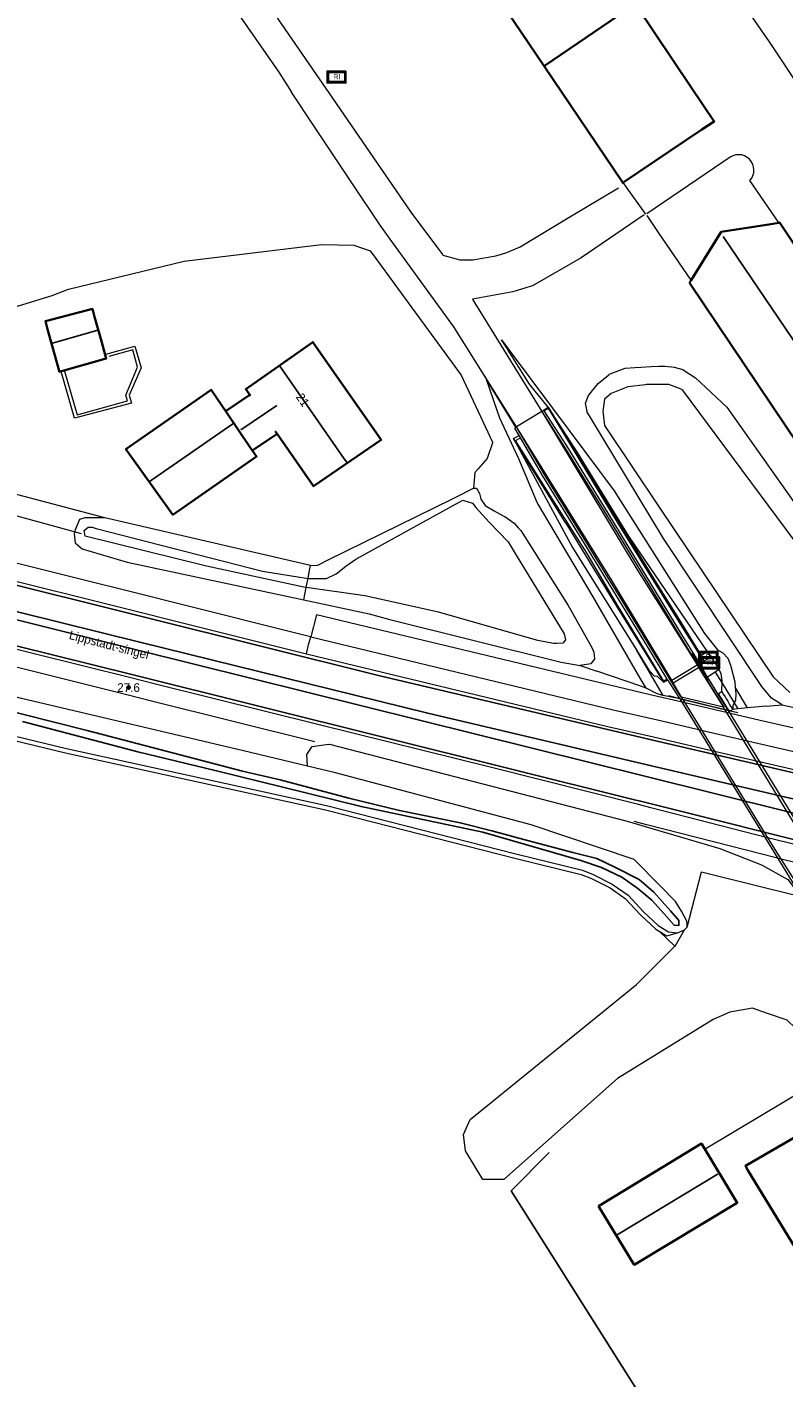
# Model space of a CAD drawing. Header units: metres. Extents: x 169249 to 194689, y 406250 to 412203.
# Tile 72 of 256: x 172276 to 172362, y 406529 to 406684. Entities that reach past the tile are written whole.
import ezdxf
from ezdxf.enums import TextEntityAlignment as Align

# ---------------------------------------------------------------- set-up
doc = ezdxf.new("R2010")
doc.units = ezdxf.units.M
doc.linetypes.add('BGT_NLCS_N264$0$AM-AS', pattern=[16, 10, -2, 2, -2])
doc.layers.get('0').update_dxf_attribs({"linetype": 'CONTINUOUS'})
for name, color, linetype, lineweight in [('BGT_NLCS_N264$0$B-WE-AM-AS_KUNSTWERK_DUIKER-GV', 252, 'BGT_NLCS_N264$0$AM-AS', 18), ('BGT_NLCS_N264$0$B-WE-BV-LEUNING-G', 252, 'BGT_NLCS_N264$0$BV-LEUNING', 18), ('BGT_NLCS_N264$0$B-WE-GW-TALUD_KRUIN-G', 252, 'CONTINUOUS', 18), ('BGT_NLCS_N264$0$B-WE-GW-TALUD_TEEN-G', 252, 'CONTINUOUS', 18), ('BGT_NLCS_N264$0$B-WE-GW-WATERGANG_INSTEEK-G', 252, 'CONTINUOUS', 18), ('BGT_NLCS_N264$0$B-WE-GW-WATERGANG_SLOOT_BODEM-G', 252, 'CONTINUOUS', 18), ('BGT_NLCS_N264$0$B-WE-GW-WATERGANG_WATERLIJN-G', 252, 'CONTINUOUS', 18), ('BGT_NLCS_N264$0$B-WE-IE-TERREINAFSCHEIDING_KUNSTMATIG_HEKWERK-G', 252, 'BGT_NLCS_N264$0$IE-TERREINAFSCHEIDING-KUNSTMATIG', 18), ('BGT_NLCS_N264$0$B-WE-IE-TERREINAFSCHEIDING_KUNSTMATIG_MUUR-G', 252, 'BGT_NLCS_N264$0$IE-TERREINAFSCHEIDING-KUNSTMATIG-DICHT', 18), ('BGT_NLCS_N264$0$B-WE-IE-TERREINAFSCHEIDING_KUNSTMATIG_MUUR-GV', 252, 'BGT_NLCS_N264$0$IE-TERREINAFSCHEIDING-KUNSTMATIG-DICHT', 18), ('BGT_NLCS_N264$0$B-WE-KW-KUNSTWERK_TUNNEL-G', 252, 'CONTINUOUS', 18), ('BGT_NLCS_N264$0$B-WE-OG-TOPOGRAFIE_BEBOUWING-G', 252, 'CONTINUOUS', 35), ('BGT_NLCS_N264$0$B-WE-OG-TOPOGRAFIE_CULTUURSCHEIDING-G', 252, 'CONTINUOUS', 18), ('BGT_NLCS_N264$0$B-WE-OG-TOPOGRAFIE_TERREIN_GROEN_BOS-GV', 252, 'CONTINUOUS', 18), ('BGT_NLCS_N264$0$B-WE-OG-TOPOGRAFIE_WATER-GV', 252, 'CONTINUOUS', 18), ('BGT_NLCS_N264$0$B-WE-OG-TOPOGRAFIE_WEG_BERM-GV', 252, 'CONTINUOUS', 18), ('BGT_NLCS_N264$0$B-WE-OG-TOPOGRAFIE_WEG_RIJWIELPAD-G', 252, 'CONTINUOUS', 18), ('BGT_NLCS_N264$0$B-WE-OG-TOPOGRAFIE_WEG_RIJWIELPAD-GV', 252, 'CONTINUOUS', 18), ('BGT_NLCS_N264$0$B-WE-OG-TOPOGRAFIE_WEG_VERHARD-G', 252, 'CONTINUOUS', 18), ('X-XX-AL-REFERENTIE-G', 7, 'CONTINUOUS', 18)]:
    doc.layers.add(name, color=color, linetype=linetype, lineweight=lineweight)
for name, color, linetype in [('BGT_NLCS_N264$0$B-WE-IE-MEUBILAIR_WEGMEUBILAIR-S', 252, 'CONTINUOUS'), ('BGT_NLCS_N264$0$B-WE-IE-TERREINAFSCHEIDING_KUNSTMATIG_HEKWERK_RASTER-G', 252, 'CONTINUOUS'), ('BGT_NLCS_N264$0$B-WE-KG-KADASTRAAL_NOK-G', 252, 'CONTINUOUS'), ('BGT_NLCS_N264$0$B-WE-OG-TOPOGRAFIE_WATER_SLOOT-GV', 252, 'CONTINUOUS'), ('BGT_NLCS_N264$0$B-WE-VW-MARKERING-G', 252, 'CONTINUOUS'), ('BGT_NLCS_N264$0$Label_Nummeraanduidingreeks', 252, 'CONTINUOUS'), ('BGT_NLCS_N264$0$Label_Openbareruimte', 252, 'CONTINUOUS'), ('BGT_NLCS_N264$0$Label_Puntobject', 252, 'CONTINUOUS')]:
    doc.layers.add(name, color=color, linetype=linetype)
doc.styles.add('BGT_NLCS_N264$0$NLCS-ISO', font='NLCS-ISO.ttf')
doc.styles.add('BGT_NLCS_N264$0$STANDARD', font='txt')
doc.linetypes.add('BGT_NLCS_N264$0$BV-LEUNING', pattern='A,1,[69,NLCS.SHX,S=0.2,R=0,X=0,Y=0],1', length=2)
doc.linetypes.add('BGT_NLCS_N264$0$IE-TERREINAFSCHEIDING-KUNSTMATIG', pattern='A,4,[82,NLCS.SHX,S=0.75,R=90,X=0,Y=0],4,-2', length=10)
doc.linetypes.add('BGT_NLCS_N264$0$IE-TERREINAFSCHEIDING-KUNSTMATIG-DICHT', pattern='A,8,-1,[82,NLCS.SHX,S=0.75,R=90,X=0,Y=0],-1', length=10)

# ---------------------------------------------------------------- blocks, each defined once
blk = doc.blocks.new('BGT_NLCS_N264$0$SRI-TERREINKAST-SO')
at = {"ltscale": 0.1}
h = blk.add_hatch(color=256, dxfattribs=at)
h.paths.add_polyline_path([(1.16, 0.64), (-1.01, 0.64), (-1.01, -0.71), (1.16, -0.71)])
h.paths.add_polyline_path([(1.01, 0.49), (-0.86, 0.49), (-0.86, -0.56), (1.01, -0.56)], flags=16)
at = {"flags": 128}
for points in [[(1.16, 0.64), (-1.01, 0.64), (-1.01, -0.71), (1.16, -0.71)], [(1.01, 0.49), (-0.86, 0.49), (-0.86, -0.56), (1.01, -0.56)]]:
    blk.add_lwpolyline(points, close=True, dxfattribs=at)
at = {"style": 'BGT_NLCS_N264$0$NLCS-ISO'}
blk.add_text('RI', height=0.6, dxfattribs=at).set_placement((-0.26, -0.29))
blk = doc.blocks.new('BGT_NLCS_N264$0$SIE-WEG_PAAL_ALGEMEEN_TYPE_02-SO')
at = {"ltscale": 0.5}
h = blk.add_hatch(color=256, dxfattribs=at)
h.paths.add_polyline_path([(0, 0), (0.1875, 0, 0.41421356), (0, 0.1875)])
h.paths.add_polyline_path([(0, -0.1875), (0, 0), (-0.1875, 0, 0.41421356)])
for p, q in [((-0.1875, 0), (0.1875, 0)), ((0, -0.1875), (0, 0.1875))]:
    blk.add_line(p, q, dxfattribs=at)
blk.add_circle((0, 0), 0.1875, dxfattribs=at)
blk = doc.blocks.new('BGT_NLCS_N264')
at = {"layer": 'BGT_NLCS_N264$0$B-WE-AM-AS_KUNSTWERK_DUIKER-GV'}
blk.add_line((172272.07, 406628.25, 15.87), (172282.03, 406625.52, 16.02), dxfattribs=at)
at = {"layer": 'BGT_NLCS_N264$0$B-WE-BV-LEUNING-G'}
for p, q in [((172351.66, 406611.89, 16.14), (172353.55, 406608.78, 16.11)), ((172348.98, 406607.03, 16.78), (172350.26, 406606.72, 16.82)), ((172350.26, 406606.72, 16.82), (172355.84, 406605.36, 16.99)), ((172355.84, 406605.36, 16.99), (172355.89, 406605.35, 16.99)), ((172355.89, 406605.35, 16.99), (172356.08, 406605.3, 16.99)), ((172356.08, 406605.3, 16.99), (172356.94, 406605.09, 17.02))]:
    blk.add_line(p, q, dxfattribs=at)
blk.add_polyline3d([(172350.3, 406606.66, 16.99), (172350.67, 406606.57, 16.99), (172355.86, 406605.33, 16.98)], dxfattribs=at)
at = {"layer": 'BGT_NLCS_N264$0$B-WE-GW-TALUD_KRUIN-G'}
for p, q in [((172328.07, 406643.43, 16.57), (172328.02, 406643.57, 16.56)), ((172328.13, 406643.25, 16.58), (172328.07, 406643.43, 16.57))]:
    blk.add_line(p, q, dxfattribs=at)
for points in [[(172329.87, 406647.76, 16.72), (172330.73, 406646.61, 16.74), (172335.69, 406639.97, 16.8), (172341.11, 406632.72, 16.87), (172342.79, 406630.47, 16.9), (172353.11, 406614.15, 17.03), (172354.59, 406612.27, 17.1), (172355.22, 406611.95, 17.12), (172355.79, 406611.31, 17.12), (172356.11, 406610.53, 17.15), (172356.6, 406608.61, 17.19), (172356.64, 406608.01, 17.2)], [(172346.43, 406607.9, 17.08), (172345.76, 406609.02, 17.07), (172340.36, 406618.34, 17), (172333.94, 406629.13, 16.93), (172331.86, 406634.14, 16.84), (172329.9, 406638.31, 16.82), (172329.68, 406638.79, 16.81), (172329.37, 406639.68, 16.77), (172328.13, 406643.25, 16.58)], [(172356.64, 406608.01, 17.2), (172356.7, 406607.22, 17.21), (172356.67, 406606.49, 17.2), (172356.52, 406606.2, 17.2)], [(172356.52, 406606.2, 17.2), (172356.36, 406605.86, 17.19), (172356.35, 406605.46, 16.97)]]:
    blk.add_polyline3d(points, dxfattribs=at)
at = {"layer": 'BGT_NLCS_N264$0$B-WE-GW-TALUD_TEEN-G'}
blk.add_line((172353.87, 406611.44, 16.18), (172353.41, 406612.12, 16.17), dxfattribs=at)
for points in [[(172335.21, 406640.06, 15.85), (172333.06, 406642.71, 16.39), (172330.63, 406646.59, 16.66), (172330.61, 406646.62, 16.66), (172329.87, 406647.76, 16.72)], [(172353.41, 406612.12, 16.17), (172344.47, 406625.29, 16.13), (172338.59, 406634.87, 16.16), (172335.21, 406640.06, 15.85)], [(172331.24, 406636.47, 16.09), (172333.46, 406632.38, 16.23), (172338.01, 406623.99, 16.25), (172345.35, 406612.19, 16.32)], [(172345.35, 406612.19, 16.32), (172346.74, 406609.95, 16.33), (172347.36, 406609.3, 16.32), (172347.7, 406609.24, 16.3), (172348.43, 406608.58, 16.08)], [(172355.14, 406608.46, 16.45), (172355.16, 406608.73, 16.44), (172355.02, 406609.54, 16.41), (172354.81, 406610.02, 16.15)], [(172355.11, 406607.5, 16.26), (172355.1, 406607.66, 16.45), (172355.14, 406608.46, 16.45)]]:
    blk.add_polyline3d(points, dxfattribs=at)
at = {"layer": 'BGT_NLCS_N264$0$B-WE-GW-WATERGANG_INSTEEK-G'}
for points in [[(172279.8, 406644.18, 17.52), (172281.24, 406639.19, 17.47), (172287.04, 406640.8, 17.48), (172286.83, 406641.44, 17.48), (172288.18, 406644.66, 17.48), (172287.63, 406646.63, 17.49), (172284.9, 406645.87, 17.48)], [(172362.01, 406605.99, 17.04), (172360.79, 406606.73, 17.04), (172359.68, 406608.09, 17.05), (172348.44, 406625.01, 16.97), (172339.93, 406639.08, 16.9), (172339.68, 406639.49, 16.9), (172339.66, 406639.59, 16.9), (172339.49, 406640.53, 16.88), (172339.84, 406641.42, 16.89), (172340.93, 406642.79, 16.92), (172342.16, 406643.78, 16.94), (172342.25, 406643.85, 16.94), (172342.3, 406643.89, 16.94), (172344.02, 406644.55, 17.06), (172345.15, 406644.62, 17.15), (172345.83, 406644.65, 17.2), (172347.01, 406644.71, 17.26), (172347.87, 406644.75, 17.29), (172348.57, 406644.78, 17.35), (172349.35, 406644.7, 17.38), (172349.64, 406644.63, 17.38), (172350.64, 406644.39, 17.41), (172350.8, 406644.28, 17.41), (172352.07, 406643.42, 17.44), (172355.67, 406640.05, 17.31), (172367.55, 406623.27, 17.43)], [(172307.98, 406621.93, 17), (172308.81, 406621.99, 17.01), (172310.07, 406622.61, 16.99), (172324.18, 406629.52, 16.82), (172324.64, 406629.76, 16.83), (172326.64, 406630.79, 16.84)], [(172326.64, 406630.79, 16.84), (172327.02, 406630.78, 16.85), (172327.36, 406630.17, 16.81), (172327.46, 406629.72, 16.81), (172327.5, 406629.53, 16.81), (172328, 406628.82, 16.84), (172329.02, 406628.21, 16.9), (172330.07, 406627.63, 17), (172330.24, 406627.54, 17.01), (172331.32, 406626.79, 17.02), (172331.79, 406626.26, 17), (172332.08, 406625.93, 17), (172337.49, 406617.34, 17.07), (172340.21, 406612.55, 17), (172340.46, 406611.99, 17.01), (172340.5, 406611.23, 17.02), (172340.08, 406610.69, 17), (172338.88, 406610.48, 17.01)]]:
    blk.add_polyline3d(points, dxfattribs=at)
at = {"layer": 'BGT_NLCS_N264$0$B-WE-GW-WATERGANG_SLOOT_BODEM-G'}
for points in [[(172310.92, 406620.99, 15.35), (172312.05, 406621.85, 15.35), (172313.16, 406622.67, 15.35), (172325.01, 406629.18, 15.35), (172325.42, 406629.4, 15.35), (172325.56, 406629.36, 15.35), (172326.54, 406629.07, 15.35), (172326.91, 406628.57, 15.35), (172328.47, 406626.91, 15.35), (172330.64, 406624.63, 15.35), (172331.54, 406623.12, 15.35), (172337.03, 406614.1, 15.35), (172337.04, 406614.09, 15.35), (172337.21, 406613.41, 15.35), (172336.88, 406613.04, 15.35), (172336.21, 406613.01, 15.35), (172335.83, 406612.99, 15.35), (172334.03, 406613.36, 15.35), (172322.64, 406616.58, 15.35), (172314.19, 406618.46, 15.35)], [(172307.5, 406619.4, 15.65), (172307.64, 406620.13, 15.65), (172307.7, 406620.44, 15.65)]]:
    blk.add_polyline3d(points, dxfattribs=at)
at = {"layer": 'BGT_NLCS_N264$0$B-WE-GW-WATERGANG_WATERLIJN-G'}
blk.add_line((172314.19, 406618.46, 15.35), (172307.5, 406619.4, 15.65), dxfattribs=at)
for points in [[(172367.25, 406619.64, 15.98), (172350.61, 406642.05, 15.83), (172350.26, 406642.19, 15.83), (172349.05, 406642.66, 15.81), (172346.46, 406642.66, 15.79), (172346.35, 406642.64, 15.79), (172344.32, 406642.4, 15.79), (172342.44, 406641.62, 15.79), (172341.67, 406640.98, 15.8), (172341.49, 406639.58, 15.8), (172341.52, 406639.32, 15.8), (172341.67, 406637.97, 15.8), (172348.02, 406628.51, 15.82), (172361, 406609.18, 15.85), (172361.65, 406608.56, 15.8), (172362.88, 406607.38, 15.7)], [(172307.7, 406620.44, 15.65), (172309.16, 406620.44, 15.55), (172309.82, 406620.44, 15.5), (172310.92, 406620.99, 15.35)]]:
    blk.add_polyline3d(points, dxfattribs=at)
at = {"layer": 'BGT_NLCS_N264$0$B-WE-IE-TERREINAFSCHEIDING_KUNSTMATIG_HEKWERK-G'}
for points in [[(172343.79, 406665.78, 19.36), (172343.74, 406665.86, 19.36), (172343.46, 406666.24, 19.36)], [(172346.38, 406662.19, 19.36), (172344.83, 406664.33, 19.36), (172343.79, 406665.78, 19.36)]]:
    blk.add_polyline3d(points, dxfattribs=at)
at = {"layer": 'BGT_NLCS_N264$0$B-WE-IE-TERREINAFSCHEIDING_KUNSTMATIG_HEKWERK_RASTER-G'}
blk.add_polyline3d([(172402.31, 406509.01, 16.63), (172385, 406536.97, 16.61), (172384.3, 406538.11, 16.61), (172350.31, 406519.73, 16.51), (172349.44, 406521.11, 16.52), (172346.7, 406525.44, 16.54), (172332.61, 406547.73, 16.65), (172330.99, 406550.3, 16.67), (172335.31, 406554.7, 16.67)], dxfattribs=at)
at = {"layer": 'BGT_NLCS_N264$0$B-WE-IE-TERREINAFSCHEIDING_KUNSTMATIG_MUUR-G'}
blk.add_line((172351.6, 406654.6, 19.36), (172351.6, 406654.61, 19.36), dxfattribs=at)
for points in [[(172351.6, 406654.61, 19.36), (172347.86, 406660.07, 19.36), (172346.54, 406662.01, 19.36)], [(172284.55, 406646.14, 17.48), (172287.86, 406647.05, 17.48), (172288.59, 406644.59, 17.48), (172287.23, 406641.45, 17.48), (172287.47, 406640.52, 17.48), (172280.95, 406638.8, 17.48), (172279.44, 406644.17, 17.48)]]:
    blk.add_polyline3d(points, dxfattribs=at)
at = {"layer": 'BGT_NLCS_N264$0$B-WE-IE-TERREINAFSCHEIDING_KUNSTMATIG_MUUR-GV'}
for p, q in [((172334.51, 406639.61, 15.88), (172334.47, 406639.58, 15.89)), ((172331.6, 406637.81, 15.89), (172331.52, 406637.76, 15.89)), ((172352.28, 406610.54, 13.92), (172352.45, 406610.24, 13.93)), ((172352.45, 406610.24, 13.93), (172355.29, 406605.72, 13.89)), ((172353.48, 406609.16, 15.85), (172352.53, 406610.71, 15.85)), ((172348.9, 406608.85, 15.95), (172350.26, 406606.72, 16.96)), ((172349.54, 406608.49, 13.96), (172349.37, 406608.79, 13.95)), ((172350.47, 406606.86, 13.91), (172349.54, 406608.49, 13.96)), ((172350.26, 406606.72, 16.96), (172350.3, 406606.66, 16.99)), ((172355.29, 406605.72, 13.89), (172350.47, 406606.86, 13.91)), ((172355.86, 406605.33, 16.98), (172355.84, 406605.36, 16.97))]:
    blk.add_line(p, q, dxfattribs=at)
for points in [[(172334.47, 406639.58, 15.89), (172337.09, 406635.49, 15.85), (172341.84, 406627.78, 15.85), (172350.2, 406614.01, 15.85), (172353.67, 406608.38, 15.85), (172355.32, 406605.71, 13.75), (172355.29, 406605.72, 13.89)], [(172334.47, 406639.58, 15.89), (172345.37, 406621.5, 14.65), (172352.28, 406610.54, 13.92)], [(172350.47, 406606.86, 13.91), (172350.46, 406606.87, 13.75), (172349.08, 406609.05, 15.92), (172346.82, 406612.78, 15.92), (172343.57, 406618.11, 15.92), (172339.3, 406625.08, 15.92), (172334.79, 406632.35, 15.92), (172331.6, 406637.81, 15.89)], [(172349.37, 406608.79, 13.95), (172342.46, 406620.31, 14.7), (172331.6, 406637.81, 15.89)], [(172355.84, 406605.36, 16.97), (172354.74, 406607.12, 16.34), (172353.89, 406608.51, 15.85), (172353.48, 406609.16, 15.85)]]:
    blk.add_polyline3d(points, dxfattribs=at)
at = {"layer": 'BGT_NLCS_N264$0$B-WE-KG-KADASTRAAL_NOK-G'}
for p, q in [((172355.26, 406659.6, 25.65), (172376.8, 406627.74, 25.66)), ((172283.63, 406648.89, 20.03), (172278.43, 406647.38, 20.03)), ((172304.13, 406640.26, 21.83), (172300.01, 406637.47, 21.88))]:
    blk.add_line(p, q, dxfattribs=at)
for points in [[(172304.48, 406644.75, 23.94), (172304.65, 406644.5, 23.94), (172311.84, 406634.16, 23.95), (172312.13, 406633.75, 23.95)], [(172289.57, 406631.56, 22.65), (172289.76, 406631.69, 22.65), (172299.09, 406638.17, 22.65)], [(172354.64, 406552.24, 21.56), (172354.5, 406552.16, 21.56), (172343.13, 406545.26, 21.54)]]:
    blk.add_polyline3d(points, dxfattribs=at)
at = {"layer": 'BGT_NLCS_N264$0$B-WE-KW-KUNSTWERK_TUNNEL-G', "linetype": 'Continuous'}
blk.add_line((172350.65, 406606.57, 16.99), (172350.3, 406606.66, 16.99), dxfattribs=at)
for points in [[(172350.3, 406606.66, 16.99), (172364.18, 406584.01, 17), (172364.68, 406583.89, 17), (172364.7, 406583.88, 17)], [(172355.47, 406605.42, 16.98), (172350.67, 406606.57, 16.99), (172350.65, 406606.57, 16.99)], [(172369.27, 406582.72, 17), (172369.75, 406582.6, 17), (172355.86, 406605.33, 16.98), (172355.47, 406605.42, 16.98)]]:
    blk.add_polyline3d(points, dxfattribs=at)
at = {"layer": 'BGT_NLCS_N264$0$B-WE-OG-TOPOGRAFIE_BEBOUWING-G'}
for p, q in [((172301.02, 406641.47, 19.92), (172298.34, 406639.66, 19.92)), ((172301.04, 406641.48, 19.92), (172301.02, 406641.47, 19.92)), ((172301.02, 406641.47, 20.33), (172301.1, 406641.35, 20.33)), ((172303.93, 406637.33, 20.33), (172304.15, 406637.01, 20.33)), ((172304.15, 406637.01, 19.92), (172301.36, 406635.13, 19.92)), ((172304.15, 406637.01, 19.92), (172304.15, 406637.01, 19.92))]:
    blk.add_line(p, q, dxfattribs=at)
for points in [[(172320.16, 406700.95, 21.31), (172330.58, 406707.95, 21.31), (172331.9, 406705.99, 21.31), (172345.23, 406686.26, 21.31), (172345.19, 406686.24, 21.31), (172334.8, 406679.16, 21.31), (172334.77, 406679.14, 21.31), (172320.07, 406700.89, 21.31), (172320.16, 406700.95, 21.31)], [(172343.79, 406665.78, 20.65), (172343.8, 406665.78, 20.65), (172352.83, 406671.85, 20.65), (172354.23, 406672.79, 20.65), (172354.23, 406672.8, 20.65), (172351.64, 406676.65, 20.65), (172345.26, 406686.15, 20.65)], [(172334.77, 406679.11, 20.65), (172343.71, 406665.84, 20.65), (172343.76, 406665.76, 20.65), (172343.79, 406665.78, 20.65)], [(172351.42, 406654.3, 22.76), (172370.19, 406626.36, 22.76), (172370.31, 406626.29, 22.76), (172370.33, 406626.27, 22.76), (172378.14, 406621.27, 22.76), (172378.21, 406621.22, 22.76), (172404.49, 406616.7, 22.76), (172404.6, 406616.68, 22.76), (172404.63, 406616.9, 22.76), (172405.32, 406621.57, 22.78), (172406.4, 406628.86, 22.8), (172406.41, 406628.9, 22.8), (172380.36, 406633.28, 22.8), (172361.76, 406661.17, 22.8)], [(172361.77, 406661.2, 22.61), (172361.71, 406661.19, 22.61), (172361.39, 406661.14, 22.61), (172360.73, 406661.03, 22.61), (172355.01, 406660.14, 22.61), (172351.6, 406654.61, 22.61)], [(172351.6, 406654.61, 22.61), (172351.45, 406654.37, 22.61), (172351.4, 406654.3, 22.61)], [(172277.87, 406648.99, 19.22), (172279.18, 406644.23, 19.22), (172279.21, 406644.13, 19.22), (172284.58, 406645.63, 19.22), (172283.95, 406647.91, 19.22), (172283.25, 406650.43, 19.22), (172283.01, 406651.32, 19.22), (172277.61, 406649.93, 19.22), (172277.87, 406648.99, 19.22)], [(172304.15, 406637.01, 20.33), (172308.31, 406631.01, 20.33), (172316.08, 406636.34, 20.33), (172308.26, 406647.52, 20.33), (172300.57, 406642.13, 20.33), (172301.02, 406641.47, 20.33)], [(172298.39, 406639.43, 19.98), (172301.01, 406635.56, 19.98), (172301.8, 406634.41, 19.98), (172292.23, 406627.75, 19.98), (172286.84, 406635.24, 19.98), (172296.6, 406642.07, 19.98), (172298.39, 406639.43, 19.98)], [(172365.02, 406541.34, 19.54), (172372.53, 406546, 19.54), (172370.34, 406549.74, 19.54), (172371.36, 406550.29, 19.54), (172366.51, 406558.22, 19.54), (172357.8, 406553.16, 19.54), (172358.13, 406552.61, 19.54), (172364.74, 406541.79, 19.54), (172365.02, 406541.34, 19.54)], [(172340.98, 406548.57, 19.08), (172352.77, 406555.73, 19.08), (172356.87, 406548.95, 19.08), (172345.08, 406541.84, 19.08), (172340.98, 406548.57, 19.08)]]:
    blk.add_polyline3d(points, dxfattribs=at)
at = {"layer": 'BGT_NLCS_N264$0$B-WE-OG-TOPOGRAFIE_CULTUURSCHEIDING-G'}
for points in [[(172260.31, 406650.28, 17.15), (172267.28, 406649.47, 17.16), (172278.4, 406652.86, 17.05), (172280.25, 406653.6, 17.01), (172293.53, 406656.79, 16.92), (172309.25, 406658.71, 16.85), (172312.93, 406658.62, 16.96), (172314.04, 406658.24, 17), (172314.82, 406657.98, 17.04), (172315.46, 406657.1, 17.04), (172317.66, 406654.11, 17.04), (172325.25, 406643.75, 17.05), (172328.84, 406636.07, 17.04), (172328.82, 406636, 17.04), (172328.24, 406634.18, 17.07), (172327.15, 406632.98, 17.04), (172326.8, 406632.6, 17.03), (172326.64, 406630.79, 16.84)], [(172349.74, 406578.32, 16.45), (172349.76, 406578.34, 16.45), (172350.83, 406580.21, 16.58)], [(172370.28, 406572.92, 16.06), (172369.18, 406571.33, 16.61), (172368.73, 406570.67, 16.84), (172368.11, 406569.79, 16.81), (172367.33, 406568.67, 16.77), (172366.17, 406567.94, 16.94), (172364.34, 406568.17, 16.91), (172363.54, 406568.94, 16.92), (172362.58, 406569.88, 16.93), (172360.33, 406570.64, 16.69), (172358.61, 406571.23, 16.51), (172356.02, 406570.79, 16.43), (172354.1, 406569.95, 16.43), (172343.14, 406563.18, 16.43), (172330.12, 406551.6, 16.52), (172329.64, 406551.6, 16.52), (172327.72, 406551.62, 16.51), (172325.74, 406554.9, 16.54), (172325.51, 406556.78, 16.54), (172326.26, 406558.47, 16.42), (172345.34, 406573.95, 16.18), (172349.74, 406578.32, 16.45)]]:
    blk.add_polyline3d(points, dxfattribs=at)
at = {"layer": 'BGT_NLCS_N264$0$B-WE-OG-TOPOGRAFIE_TERREIN_GROEN_BOS-GV'}
blk.add_line((172347.92, 406580.06, 16.52), (172349.74, 406578.32, 7.51), dxfattribs=at)
at = {"layer": 'BGT_NLCS_N264$0$B-WE-OG-TOPOGRAFIE_WATER-GV'}
for p, q in [((172307.98, 406621.93, 17), (172284.44, 406627.41, 17.09)), ((172338.88, 406610.48, 17.01), (172340.77, 406609.84, 17.02)), ((172360.18, 406605.82, 17.02), (172362.01, 406605.99, 17.04)), ((172350.01, 406579.85, 16.52), (172350.83, 406580.21, 16.58)), ((172350.83, 406580.21, 16.58), (172351.14, 406580.53, 16.73))]:
    blk.add_line(p, q, dxfattribs=at)
for points in [[(172307.64, 406598.97, 17.09), (172300.32, 406600.71, 17.09), (172274.87, 406606.69, 17.03), (172254.17, 406612.09, 17.02), (172225.69, 406619.05, 16.98), (172200.99, 406624.71, 16.82), (172197.2, 406625.58, 16.79), (172189.11, 406627.53, 16.81)], [(172284.44, 406627.41, 17.09), (172282.14, 406627.39, 17.1), (172281.52, 406627.2, 17.09), (172281.01, 406626.01, 17.1), (172280.91, 406625.55, 17.12), (172281.03, 406624.53, 17.16), (172281.83, 406623.84, 17.18), (172286.98, 406622.33, 17.18), (172307.23, 406618, 17.16)], [(172296.08, 406621.85, 15.65), (172282.16, 406625.3, 15.65), (172282.04, 406625.93, 15.65), (172282.51, 406626.33, 15.65), (172282.97, 406626.31, 15.65), (172283.45, 406626.18, 15.65), (172302.5, 406621.28, 15.65), (172307.7, 406620.44, 15.65)], [(172307.5, 406619.4, 15.65), (172307.21, 406619.45, 15.65), (172296.08, 406621.85, 15.65)], [(172307.7, 406620.44, 15.65), (172307.88, 406621.39, 16.53), (172307.98, 406621.93, 17)], [(172307.23, 406618, 17.16), (172307.35, 406618.61, 16.48), (172307.5, 406619.4, 15.65)], [(172307.23, 406618, 17.16), (172314.7, 406616.4, 17.14), (172316.91, 406615.78, 17.1), (172336.71, 406610.86, 17.06), (172338.88, 406610.48, 17.01)], [(172218.49, 406616.5, 16.87), (172252.99, 406607.5, 16.98), (172280.04, 406600.98, 16.98), (172309.81, 406594.45, 16.45), (172331.5, 406588.9, 16.44), (172339.14, 406587.03, 16.55), (172340.37, 406586.55, 16.55), (172342.56, 406585.45, 16.56), (172344.36, 406584.18, 16.59), (172346.15, 406582.26, 16.57), (172347.83, 406580.7, 16.52), (172348.99, 406579.99, 16.51), (172350.01, 406579.85, 16.52)], [(172362.01, 406605.99, 17.04), (172370.81, 406603.98, 17.03), (172386.09, 406599.64, 17.14), (172396.5, 406597.33, 17.17), (172414.46, 406594.37, 17.18), (172434.33, 406591.71, 17.04), (172446.8, 406590.31, 17.46)], [(172351.14, 406580.53, 16.73), (172351.15, 406580.78, 16.79), (172351.11, 406581.21, 16.89), (172350.5, 406582.33, 16.97), (172349.79, 406583.45, 17), (172348.05, 406585.24, 17.05), (172345.05, 406588.25, 17.12), (172333.26, 406592.23, 17.1), (172310.85, 406598.2, 17.09), (172307.64, 406598.97, 17.09)]]:
    blk.add_polyline3d(points, dxfattribs=at)
at = {"layer": 'BGT_NLCS_N264$0$B-WE-OG-TOPOGRAFIE_WATER_SLOOT-GV'}
blk.add_polyline3d([(172275.01, 406604.08, 15.56), (172288.2, 406600.58, 15.65), (172297.06, 406598.44, 15.65), (172304.82, 406596.54, 15.65), (172313.77, 406594.33, 15.65), (172327.73, 406591.39, 15.65), (172338.94, 406588.15, 15.65), (172341.33, 406587.34, 15.63), (172343.66, 406586.22, 15.63), (172345.5, 406584.93, 15.63), (172347.08, 406583.62, 15.63), (172348.5, 406582.04, 15.63), (172349.66, 406580.75, 15.63), (172350.18, 406580.72, 15.63), (172350.18, 406581.26, 15.63), (172349.23, 406582.37, 15.63), (172347.3, 406584.51, 15.63), (172345.64, 406585.99, 15.63), (172342.85, 406587.39, 15.63), (172340.77, 406588.39, 15.63), (172338.02, 406589.08, 15.65), (172332.84, 406590.43, 15.65), (172328.77, 406591.54, 15.65), (172325.12, 406592.45, 15.65), (172318.17, 406593.88, 15.65), (172312.39, 406595.3, 15.65), (172304.51, 406597.38, 15.65), (172300.2, 406598.38, 15.65), (172289.84, 406601.1, 15.56), (172282.39, 406603.02, 15.57), (172267.23, 406606.86, 15.57)], dxfattribs=at)
at = {"layer": 'BGT_NLCS_N264$0$B-WE-OG-TOPOGRAFIE_WEG_BERM-GV'}
for p, q in [((172331.52, 406637.76, 15.89), (172328.13, 406643.25, 0.72)), ((172334.51, 406639.61, 15.88), (172334.67, 406639.72, 15.85)), ((172334.67, 406639.72, 15.85), (172335.21, 406640.06, 15.85)), ((172334.67, 406639.72, 15.85), (172334.73, 406639.64, 15.85)), ((172331.24, 406636.47, 16.09), (172331.89, 406636.82, 15.89)), ((172332.05, 406636.56, 15.89), (172331.89, 406636.82, 15.89)), ((172284.44, 406627.41, 17.09), (172272.6, 406630.54, 16.93)), ((172348.37, 406607.06, 17.14), (172345.35, 406612.19, 12.63)), ((172352.34, 406611.02, 15.85), (172352.53, 406610.71, 15.85)), ((172352.53, 406610.71, 15.85), (172353.09, 406611.01, 15.99)), ((172352.73, 406611.61, 16), (172353.41, 406612.12, 3.58)), ((172353.09, 406611.01, 15.99), (172352.73, 406611.61, 16)), ((172354.36, 406609.73, 0.37), (172355.14, 406608.46, 5.39)), ((172348.43, 406608.58, 16.08), (172348.9, 406608.85, 15.95)), ((172348.9, 406608.85, 15.95), (172348.86, 406608.93, 15.92)), ((172355.14, 406608.46, 5.39), (172356.52, 406606.2, 14.3)), ((172358.04, 406605.62, 16.99), (172356.64, 406608.01, 8.03)), ((172350.3, 406606.66, 16.99), (172348.37, 406607.06, 17.14)), ((172355.89, 406605.35, 16.95), (172355.86, 406605.33, 16.98)), ((172356.35, 406605.46, 16.97), (172356.08, 406605.3, 16.96)), ((172356.94, 406605.52, 16.98), (172356.35, 406605.46, 16.97)), ((172356.52, 406606.2, 14.3), (172356.94, 406605.52, 16.98)), ((172360.18, 406605.82, 17.02), (172358.04, 406605.62, 16.99))]:
    blk.add_line(p, q, dxfattribs=at)
for points in [[(172308.01, 406613.77, 17.11), (172307.99, 406613.77, 17.11), (172291.67, 406617.85, 17.1), (172289.72, 406618.33, 17.1), (172269.47, 406623.37, 17.09), (172251.26, 406627.84, 17.12), (172233.98, 406632.13, 17.12), (172217.43, 406636.26, 17.13), (172204.73, 406639.33, 17.14), (172199.52, 406640.58, 17.14), (172192.49, 406642.2, 17.14)], [(172192.04, 406640.25, 17.14), (172199.07, 406638.64, 17.14), (172204.26, 406637.38, 17.14), (172216.95, 406634.32, 17.13), (172233.49, 406630.19, 17.12), (172250.77, 406625.9, 17.12), (172268.99, 406621.43, 17.09), (172289.24, 406616.39, 17.1), (172291.18, 406615.91, 17.1), (172307.51, 406611.83, 17.11)], [(172334.73, 406639.64, 15.85), (172335.21, 406639.94, 15.85), (172343.23, 406626.72, 15.92), (172350.18, 406615.5, 16.03), (172352.82, 406611.27, 16.04), (172352.34, 406611.02, 15.85)], [(172334.73, 406639.64, 15.85), (172337.3, 406635.63, 15.85), (172342.05, 406627.91, 15.85), (172350.42, 406614.14, 15.85), (172352.34, 406611.02, 15.85)], [(172335.21, 406640.06, 15.85), (172343.34, 406626.87, 16.06), (172348.24, 406618.92, 16), (172350.33, 406615.54, 16.09), (172352.46, 406612.04, 16.01), (172352.73, 406611.61, 16)], [(172331.89, 406636.82, 15.89), (172331.39, 406637.68, 15.89), (172331.52, 406637.76, 15.89)], [(172337.23, 406626.77, 15.98), (172336.36, 406628.18, 15.96), (172331.24, 406636.47, 16.09)], [(172348.86, 406608.93, 15.92), (172348.45, 406608.69, 16), (172344.82, 406614.66, 15.98), (172343.27, 406617.21, 15.96), (172339.67, 406623.31, 15.97), (172335.97, 406629.11, 16.02), (172331.47, 406636.24, 16.13), (172332.05, 406636.56, 15.89)], [(172348.86, 406608.93, 15.92), (172346.6, 406612.66, 15.92), (172343.36, 406617.98, 15.92), (172339.08, 406624.95, 15.92), (172334.58, 406632.23, 15.92), (172332.05, 406636.56, 15.89)], [(172413.49, 406577.21, 17.27), (172412.98, 406577.34, 17.27), (172394.83, 406582.11, 17.25), (172388.27, 406583.74, 17.25), (172377.04, 406586.69, 17.24), (172362.7, 406590.16, 17.19), (172360.35, 406590.76, 17.2), (172346.99, 406594.19, 17.2), (172345.55, 406594.55, 17.2), (172328.71, 406598.78, 17.18), (172308.98, 406603.69, 17.12), (172290.24, 406608.35, 17.02), (172287.42, 406609.06, 17.02), (172270.76, 406613.21, 17.01), (172250.46, 406618.23, 16.99), (172228.14, 406623.8, 16.95), (172205.98, 406629.22, 16.92), (172202.4, 406630.06, 16.92), (172190.34, 406632.88, 16.9)], [(172152.24, 406631.23, 16.39), (172160.36, 406629.43, 16.49), (172181.38, 406624.79, 16.76), (172218.36, 406616.02, 16.87), (172252.87, 406607.01, 16.98), (172279.93, 406600.49, 16.98), (172309.69, 406593.96, 16.45), (172331.38, 406588.41, 16.44), (172338.99, 406586.55, 16.55), (172340.17, 406586.09, 16.55), (172342.3, 406585.02, 16.56), (172344.03, 406583.8, 16.59), (172345.8, 406581.91, 16.57), (172347.53, 406580.3, 16.52), (172347.92, 406580.06, 16.52)], [(172308.5, 406601.75, 17.12), (172289.76, 406606.41, 17.02), (172286.93, 406607.12, 17.02), (172270.27, 406611.27, 17.01), (172249.98, 406616.29, 16.99), (172227.66, 406621.86, 16.95), (172205.51, 406627.28, 16.92), (172201.94, 406628.11, 16.92), (172189.89, 406630.93, 16.9)], [(172337.23, 406626.77, 15.98), (172343.17, 406617.08, 16.1), (172348.43, 406608.58, 16.08)], [(172359.49, 406604.19, 17.29), (172350.9, 406606.19, 16.99), (172346.9, 406607.13, 17.28), (172308.66, 406616.29, 17.18), (172308.01, 406613.77, 17.11)], [(172307.51, 406611.83, 17.11), (172307.81, 406612.99, 17.06), (172308.01, 406613.77, 17.11)], [(172308.01, 406613.77, 17.11), (172310.22, 406613.22, 17.11), (172342.66, 406605.42, 17.2), (172347.72, 406604.24, 17.21), (172354.71, 406602.62, 17.22), (172373.78, 406598.21, 17.25), (172385.66, 406595.41, 17.26), (172386.66, 406595.18, 17.26), (172400.16, 406592.18, 17.33), (172407.67, 406590.69, 17.33), (172413.78, 406589.77, 17.29), (172416.13, 406589.33, 17.29), (172416.19, 406589.32, 17.29)], [(172307.51, 406611.83, 17.11), (172309.75, 406611.27, 17.11), (172342.2, 406603.47, 17.2), (172347.27, 406602.3, 17.21), (172354.26, 406600.68, 17.22), (172373.32, 406596.26, 17.25), (172385.21, 406593.46, 17.26), (172386.23, 406593.23, 17.26), (172399.75, 406590.23, 17.33), (172407.33, 406588.72, 17.33), (172413.44, 406587.8, 17.29), (172415.76, 406587.36, 17.29)], [(172346.43, 406607.9, 17.08), (172345.84, 406608.1, 17.07), (172340.77, 406609.84, 17.02)], [(172348.37, 406607.06, 17.14), (172348.36, 406607.06, 17.14), (172347.63, 406607.27, 17.1), (172346.43, 406607.9, 17.08)], [(172356.08, 406605.3, 16.96), (172355.96, 406605.23, 16.96), (172355.89, 406605.35, 16.95)], [(172358.04, 406605.62, 16.99), (172357.72, 406605.59, 16.99), (172356.94, 406605.52, 16.98)], [(172448.08, 406587.14, 17.29), (172427.24, 406590.07, 17.33), (172395.59, 406595.96, 17.32), (172359.49, 406604.19, 17.29)], [(172307.64, 406598.97, 17.09), (172307.58, 406600.27, 17.11), (172308.19, 406601.22, 17.15), (172309.77, 406601.44, 17.12), (172310.18, 406601.49, 17.18), (172344.25, 406592.66, 17.24), (172354.89, 406589.53, 17.29), (172359.65, 406587.65, 17.3), (172362.65, 406585.99, 17.24), (172364.13, 406584.08, 17.01)], [(172413.06, 406575.25, 17.27), (172412.98, 406575.27, 17.27), (172412.47, 406575.41, 17.27), (172394.33, 406580.17, 17.25), (172387.78, 406581.8, 17.25), (172376.55, 406584.75, 17.24), (172362.22, 406588.22, 17.19), (172359.85, 406588.82, 17.2), (172346.5, 406592.25, 17.2), (172345.06, 406592.61, 17.2)], [(172351.14, 406580.53, 16.73), (172352.77, 406586.86, 17.42), (172360.13, 406585.02, 17.15), (172364.18, 406584.01, 17)], [(172347.92, 406580.06, 16.52), (172348.82, 406579.51, 16.51), (172350.01, 406579.85, 16.52)]]:
    blk.add_polyline3d(points, dxfattribs=at)
at = {"layer": 'BGT_NLCS_N264$0$B-WE-OG-TOPOGRAFIE_WEG_RIJWIELPAD-G'}
blk.add_line((172331.6, 406637.81, 15.89), (172328.07, 406643.43, 16.42), dxfattribs=at)
blk.add_polyline3d([(172328.07, 406643.43, 16.42), (172324.39, 406649.28, 16.98), (172317.42, 406658.9, 17.1), (172317.32, 406659.04, 17.1), (172315.95, 406660.93, 17.13), (172312.72, 406665.76, 17.14), (172308.43, 406672.17, 17.15), (172305.8, 406676.16, 17.22)], dxfattribs=at)
at = {"layer": 'BGT_NLCS_N264$0$B-WE-OG-TOPOGRAFIE_WEG_RIJWIELPAD-GV'}
for p, q in [((172334.47, 406639.58, 15.89), (172331.6, 406637.81, 15.89)), ((172349.37, 406608.79, 13.95), (172352.28, 406610.54, 13.92)), ((172349.54, 406608.49, 13.96), (172352.45, 406610.24, 13.93)), ((172350.65, 406606.57, 13.91), (172352.82, 406603.03, 13.88))]:
    blk.add_line(p, q, dxfattribs=at)
for points in [[(172355.47, 406605.42, 13.89), (172355.29, 406605.72, 13.89), (172350.47, 406606.86, 13.91), (172350.65, 406606.57, 13.91)], [(172369.27, 406582.72, 13.87), (172364.59, 406590.48, 13.85), (172358.34, 406600.68, 13.84), (172355.47, 406605.42, 13.89)], [(172352.82, 406603.03, 13.88), (172355.39, 406598.85, 13.84), (172360.43, 406590.63, 13.85), (172361.63, 406588.68, 13.85), (172363.63, 406585.55, 13.88), (172364.7, 406583.88, 13.89)]]:
    blk.add_polyline3d(points, dxfattribs=at)
at = {"layer": 'BGT_NLCS_N264$0$B-WE-OG-TOPOGRAFIE_WEG_VERHARD-G'}
for p, q in [((172353.09, 406611.01, 15.99), (172353.87, 406611.44, 16.18)), ((172354.36, 406609.73, 16.05), (172353.48, 406609.16, 15.85)), ((172354.81, 406610.02, 16.15), (172354.36, 406609.73, 16.05)), ((172355.89, 406605.35, 16.95), (172355.89, 406605.35, 16.95)), ((172353.19, 406555.14, 17.11), (172368.58, 406564.31, 16.91))]:
    blk.add_line(p, q, dxfattribs=at)
for points in [[(172351.37, 406695.15, 17.19), (172360.52, 406681.89, 17.36), (172375.25, 406659.73, 17.48), (172386.17, 406643.82, 17.49), (172386.77, 406643.29, 17.49), (172387.42, 406642.83, 17.49), (172388.11, 406642.43, 17.49), (172388.74, 406642.14, 17.49), (172389.4, 406641.9, 17.49), (172390.08, 406641.73, 17.49), (172390.77, 406641.61, 17.49), (172403.43, 406639.58, 17.5), (172425.3, 406635.93, 17.5), (172435.4, 406634.07, 17.56), (172437.35, 406645.65, 17.56), (172440.99, 406667.09, 17.57), (172441.22, 406667.67, 17.57), (172441.49, 406668.24, 17.56), (172441.79, 406668.8, 17.56), (172442.05, 406669.2, 17.56), (172442.13, 406669.33, 17.56), (172442.51, 406669.85, 17.56), (172442.92, 406670.33, 17.56), (172453.98, 406682.9, 17.56)], [(172288.16, 406701.73, 17.18), (172304.37, 406678.44, 17.18), (172305.8, 406676.16, 17.22)], [(172292.57, 406701.64, 17.2), (172298.39, 406693.05, 17.18), (172310.94, 406674.86, 17.21), (172319.48, 406662.41, 17.22), (172323.09, 406657.55, 17.25), (172323.15, 406657.48, 17.25), (172325.08, 406656.93, 17.28), (172326.57, 406656.95, 17.31), (172329.23, 406657.4, 17.34), (172329.87, 406657.59, 17.35), (172330.46, 406657.77, 17.37), (172332.01, 406658.44, 17.37), (172337.69, 406661.85, 17.42), (172343.27, 406665.2, 17.47)], [(172361.63, 406661.18, 17.62), (172361.58, 406661.26, 17.62), (172358.33, 406666.01, 17.61), (172358.53, 406666.28, 17.61), (172358.67, 406666.59, 17.61), (172358.76, 406666.91, 17.61), (172358.79, 406667.25, 17.61), (172358.75, 406667.59, 17.61), (172358.64, 406667.91, 17.61), (172358.48, 406668.21, 17.61), (172358.27, 406668.47, 17.61), (172358, 406668.68, 17.6), (172357.7, 406668.84, 17.6), (172357.38, 406668.95, 17.59), (172357.04, 406668.98, 17.58), (172356.7, 406668.96, 17.57), (172356.38, 406668.86, 17.57), (172356.07, 406668.71, 17.56), (172346.52, 406662.21, 17.57)], [(172346.2, 406662.09, 17.55), (172338.98, 406657.17, 17.43), (172333.68, 406654.11, 17.34), (172333.46, 406653.98, 17.34), (172333.16, 406653.89, 17.32), (172331.15, 406653.26, 17.24), (172326.56, 406652.42, 17.09), (172326.6, 406652.35, 17.08), (172330.11, 406646.67, 16.6), (172331.39, 406644.59, 16.42), (172334.47, 406639.58, 15.89)], [(172353.87, 406611.44, 16.18), (172354.73, 406610.14, 16.15), (172354.81, 406610.02, 16.15)], [(172355.89, 406605.35, 16.95), (172355.73, 406605.62, 16.95), (172355.24, 406606.41, 16.84), (172355.09, 406606.67, 16.48), (172354.92, 406606.94, 16.36), (172354.73, 406607.26, 16.25), (172355.11, 406607.5, 16.26), (172355.31, 406607.17, 16.38), (172355.47, 406606.9, 16.48), (172355.64, 406606.63, 16.62), (172355.79, 406606.38, 16.74), (172355.95, 406606.1, 16.86), (172356.11, 406605.84, 16.97), (172356.35, 406605.46, 16.97)]]:
    blk.add_polyline3d(points, dxfattribs=at)
at = {"layer": 'BGT_NLCS_N264$0$B-WE-VW-MARKERING-G', "linetype": 'Continuous'}
for points in [[(172670.46, 406529.3, 17.55), (172658.73, 406532.44, 17.46), (172628.03, 406540.69, 17.49), (172576.64, 406554.16, 17.45), (172557.19, 406558.95, 17.42), (172524.98, 406566.44, 17.4), (172507.56, 406570.24, 17.39), (172498.88, 406572.02, 17.39), (172484.41, 406574.84, 17.39), (172452.54, 406580.86, 17.31), (172437.75, 406583.21, 17.27), (172426.4, 406585.14, 17.33), (172414.53, 406587.15, 17.31), (172408.81, 406588.2, 17.3), (172397.13, 406590.51, 17.33), (172385.74, 406592.99, 17.3), (172347.19, 406601.93, 17.28), (172315.93, 406609.31, 17.2), (172289.14, 406615.99, 17.14), (172251.29, 406625.39, 17.13), (172198.97, 406638.24, 17.16), (172191.94, 406639.81, 17.17), (172165.58, 406645.72, 17.2)], [(172169.87, 406637.86, 16.96), (172187.51, 406633.96, 16.98), (172190.43, 406633.28, 16.98), (172208.14, 406629.11, 16.94), (172287.52, 406609.45, 17.08), (172345.24, 406595.07, 17.27), (172345.64, 406594.97, 17.27), (172392.92, 406583.13, 17.31), (172407.32, 406579.42, 17.27), (172423.2, 406575.19, 17.31), (172424.3, 406574.89, 17.31), (172441.16, 406570.19, 17.33), (172481.2, 406558.86, 17.39), (172511.32, 406550.25, 17.48), (172539.32, 406542, 17.52), (172551.39, 406538.28, 17.5), (172559.3, 406535.84, 17.49), (172573.86, 406531.53, 17.48), (172605.54, 406522.42, 17.5), (172617.1, 406519.23, 17.51), (172640.48, 406513.08, 17.57), (172664.3, 406506.69, 17.59), (172664.59, 406506.61, 17.59)]]:
    blk.add_polyline3d(points, dxfattribs=at)
at = {"layer": 'BGT_NLCS_N264$0$B-WE-VW-MARKERING-G'}
for points in [[(172424.58, 406582.13, 17.35), (172414.08, 406584.04, 17.35), (172395.57, 406587.85, 17.34), (172365.02, 406594.78, 17.34), (172346.56, 406599.1, 17.32), (172321.41, 406605.03, 17.27), (172288.44, 406613.16, 17.14), (172206.15, 406633.55, 17.09), (172191.3, 406637.02, 17.09), (172186.62, 406638.11, 17.09), (172168.47, 406642.08, 17.09)], [(172424.33, 406578.24, 17.41), (172418.2, 406579.85, 17.35), (172403.22, 406583.66, 17.36), (172346.27, 406597.81, 17.32), (172288.21, 406612.25, 17.11), (172267.16, 406617.49, 17.12), (172205.91, 406632.62, 17.04), (172191.08, 406636.08, 17.06), (172168.43, 406641.13, 17.05)]]:
    blk.add_polyline3d(points, dxfattribs=at)
at = {"layer": 'BGT_NLCS_N264$0$B-WE-IE-MEUBILAIR_WEGMEUBILAIR-S', "color": 7}
for name, p in [('BGT_NLCS_N264$0$SRI-TERREINKAST-SO', (172310.89, 406677.91, 17.73)), ('BGT_NLCS_N264$0$SRI-TERREINKAST-SO', (172353.47, 406611.44, 15.97)), ('BGT_NLCS_N264$0$SRI-TERREINKAST-SO', (172353.67, 406610.82, 16.15)), ('BGT_NLCS_N264$0$SIE-WEG_PAAL_ALGEMEEN_TYPE_02-SO', (172287.14, 406607.95, 17.23))]:
    blk.add_blockref(name, p, dxfattribs=at)
at = {"layer": 'BGT_NLCS_N264$0$Label_Nummeraanduidingreeks', "color": 7, "lineweight": 18, "style": 'BGT_NLCS_N264$0$STANDARD'}
blk.add_text('21', height=1, rotation=-55, dxfattribs=at).set_placement((172307.1, 406640.91), align=Align.MIDDLE)
at = {"layer": 'BGT_NLCS_N264$0$Label_Openbareruimte', "color": 252, "lineweight": 18, "style": 'BGT_NLCS_N264$0$STANDARD'}
blk.add_text('Lippstadt-singel', height=1, rotation=-14.592, dxfattribs=at).set_placement((172284.88, 406612.72), align=Align.MIDDLE)
at = {"layer": 'BGT_NLCS_N264$0$Label_Puntobject', "lineweight": 18, "style": 'BGT_NLCS_N264$0$STANDARD'}
blk.add_text('27.6', height=1, dxfattribs=at).set_placement((172287.14, 406607.95, 17.23), align=Align.MIDDLE)

msp = doc.modelspace()

# ---------------------------------------------------------------- block references
at = {"layer": 'X-XX-AL-REFERENTIE-G'}
msp.add_blockref('BGT_NLCS_N264', (0, 0), dxfattribs=at)

doc.saveas('drawing.dxf')
